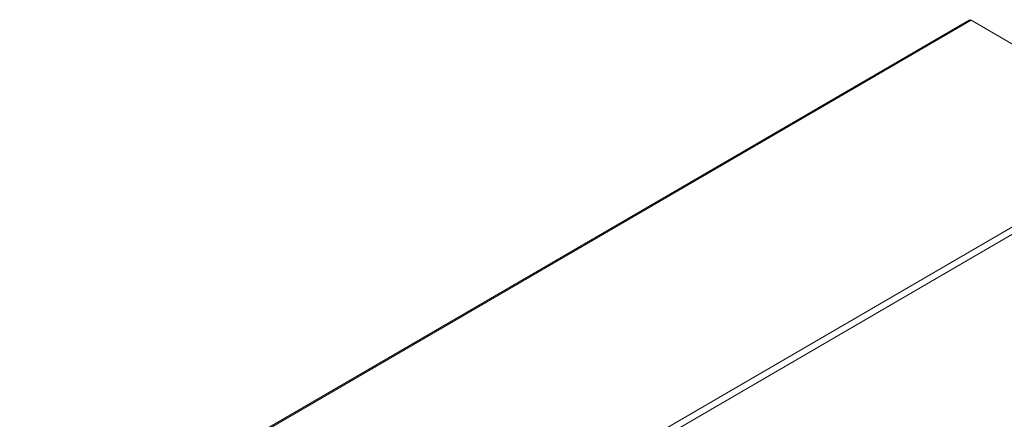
# Model space of a CAD drawing. Header units: inches. Extents: x 1352 to 2050, y -1711 to -1289.
# Tile 18 of 256: x 1550 to 1591, y -1644 to -1627. Entities that reach past the tile are written whole.
import ezdxf

# ---------------------------------------------------------------- set-up
doc = ezdxf.new("R2010")
doc.units = ezdxf.units.IN
doc.header["$MEASUREMENT"] = 0
doc.layers.add('图层 1', color=7, linetype='Continuous')

# ---------------------------------------------------------------- blocks, each defined once
blk = doc.blocks.new('block 5')
at = {"layer": '图层 1', "color": 250, "lineweight": 18, "true_color": 0x221814}
for points in [[(1549.903, -1650.414), (1589.864, -1627.195)], [(1549.924, -1650.478), (1589.948, -1627.195)], [(1589.864, -1627.195), (1589.906, -1627.173), (1589.948, -1627.195)], [(1589.948, -1627.195), (1598.293, -1632.042)], [(1554.569, -1657.463), (1598.293, -1632.042)], [(1554.716, -1657.696), (1598.441, -1632.275)]]:
    blk.add_lwpolyline(points, dxfattribs=at)
blk = doc.blocks.new('block 3')
at = {"layer": '图层 1'}
blk.add_blockref('block 5', (0, 0), dxfattribs=at)
blk = doc.blocks.new('block 2')
at = {"layer": '图层 1'}
blk.add_blockref('block 3', (0, 0), dxfattribs=at)

msp = doc.modelspace()

# ---------------------------------------------------------------- block references
at = {"layer": '图层 1'}
msp.add_blockref('block 2', (0, 0), dxfattribs=at)

doc.saveas('drawing.dxf')
